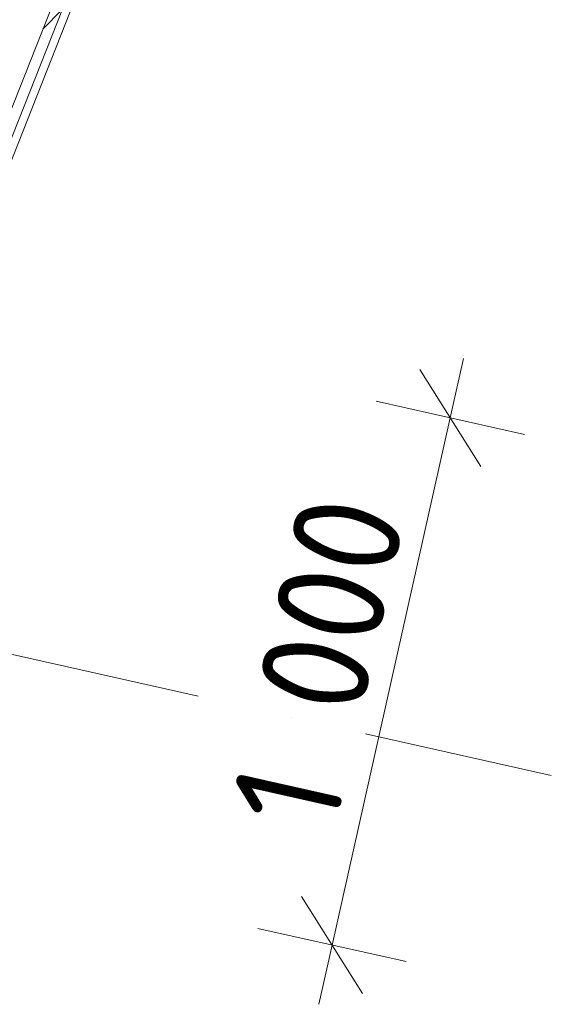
# Model space of a CAD drawing. Header units: millimetres. Extents: x -7213913 to -6935167, y 6129472 to 6353524.
# Tile 182 of 191: x -7186823 to -7185834, y 6166203 to 6168026. Entities that reach past the tile are written whole.
import ezdxf
from ezdxf.enums import TextEntityAlignment as Align

# ---------------------------------------------------------------- set-up
doc = ezdxf.new("R2010")
doc.units = ezdxf.units.MM
doc.header["$MEASUREMENT"] = 0
doc.set_wipeout_variables(frame=1)
doc.linetypes.add('Wipeout_Contour', pattern=[1000, 0, -1000])
doc.linetypes.add('Штрихпунктирная', pattern=[670.277762, 352.777767, -176.388884, 0, -141.111112])
for name, color, linetype in [('АР-Стены_Наружные ВИТРАЖ', 7, 'Continuous'), ('АР-Чертеж-Оси_Осевые размеры.АР', 7, 'Continuous'), ('АР-Чертеж-Размеры.АР', 7, 'Continuous')]:
    doc.layers.add(name, color=color, linetype=linetype)
for name, color, linetype, lineweight in [('АР-Стены_Наружные ВИТРАЖ_Ном._пера__120', 7, 'Continuous', 0), ('АР-Чертеж-Оси_Осевые размеры.АР_Ном._пера__120', 7, 'Continuous', 0), ('АР-Чертеж-Размеры.АР_Ном._пера__1', 7, 'Continuous', 0)]:
    doc.layers.add(name, color=color, linetype=linetype, lineweight=lineweight)
doc.styles.add('РЎР“Р•РќР•Р\xa0Р\x98Р\xa0_РЎРўР\x98Р›Р¬_3', font='GOST_Common.ttf')
doc.styles.add('РЎР“Р•РќР•Р\xa0Р\x98Р\xa0_РЎРўР\x98Р›Р¬_5', font='GOTHIC.TTF')
doc.dimstyles.new('СГЕНЕРИР_СТИЛЬ__3', dxfattribs={"dimtxt": 200, "dimasz": 142.5, "dimexe": 0.18, "dimexo": 0.0625, "dimgap": 0, "dimtad": 1, "dimdec": 0, "dimzin": 0, "dimdsep": 46, "dimtxsty": 'РЎР“Р•РќР•Р\xa0Р\x98Р\xa0_РЎРўР\x98Р›Р¬_3', "dimblk": 'ARROWHEAD_6', "dimblk1": 'ARROWHEAD_6', "dimblk2": 'ARROWHEAD_6', "dimcen": 0.09, "dimse1": 1, "dimse2": 1, "dimclrd": 7, "dimclre": 7, "dimclrt": 7, "dimazin": 0, "dimtfac": 1, "dimtdec": 4, "dimtmove": 2, "dimatfit": 3, "dimfxl": 1, "dimtolj": 1, "dimtzin": 0, "dimarcsym": 0})
doc.dimstyles.new('СГЕНЕРИР_СТИЛЬ__4', dxfattribs={"dimtxt": 200, "dimasz": 142.5, "dimexe": 0.18, "dimexo": 0.0625, "dimgap": 0, "dimtad": 1, "dimdec": 0, "dimzin": 0, "dimdsep": 46, "dimtxsty": 'РЎР“Р•РќР•Р\xa0Р\x98Р\xa0_РЎРўР\x98Р›Р¬_3', "dimblk": 'ARROWHEAD_6', "dimblk1": 'ARROWHEAD_6', "dimblk2": 'ARROWHEAD_6', "dimcen": 0.09, "dimse1": 1, "dimse2": 1, "dimclrd": 7, "dimclre": 7, "dimclrt": 7, "dimazin": 0, "dimtfac": 1, "dimtdec": 4, "dimtmove": 0, "dimatfit": 3, "dimfxl": 1, "dimtolj": 1, "dimtzin": 0, "dimarcsym": 0})

# ---------------------------------------------------------------- blocks, each defined once
blk = doc.blocks.new('Навесная Стена_32_1', base_point=(-6566190.3, 6562677.8))
at = {"layer": 'АР-Стены_Наружные ВИТРАЖ_Ном._пера__120', "color": 7, "linetype": 'Continuous', "lineweight": 0, "flags": 128}
blk.add_lwpolyline([(-7186596.9, 6168376.6), (-7186923.3, 6167551.3)], dxfattribs=at)
at = {"color": 254, "linetype": 'Wipeout_Contour', "lineweight": 0, "ltscale": 37882713.34857146}
blk.add_wipeout([(-7186937.3, 6167556.9), (-7186610.8, 6168382.1), (-7186629.4, 6168389.5), (-7186955.9, 6167564.2)], dxfattribs=at).dxf.layer = 'АР-Стены_Наружные ВИТРАЖ'
at = {"layer": 'АР-Стены_Наружные ВИТРАЖ', "linetype": 'Continuous', "lineweight": 0, "true_color": 0x000000}
h = blk.add_hatch(dxfattribs=at)
h.set_pattern_fill('АЛЮМИНИЙ_0001', color=18, style=0, pattern_type=2)
h.set_pattern_definition([(45, (-6566190.34, 6562677.8), (-176.776695, 176.776695), []), (45, (-6566225.7, 6562713.15), (-176.776695, 176.776695), []), (45, (-6566261.05, 6562748.5), (-176.776695, 176.776695), [])])
h.paths.add_polyline_path([(-7186937.3, 6167556.9), (-7186610.8, 6168382.1), (-7186629.4, 6168389.5), (-7186955.9, 6167564.2)])
at = {"layer": 'АР-Стены_Наружные ВИТРАЖ_Ном._пера__120', "color": 7, "linetype": 'Continuous', "lineweight": 0, "flags": 128}
blk.add_lwpolyline([(-7186937.3, 6167556.9), (-7186955.9, 6167564.2), (-7186629.4, 6168389.5), (-7186610.8, 6168382.1)], close=True, dxfattribs=at)
blk = doc.blocks.new('*D826', base_point=(-6566190.3, 6562677.8))
at = {"layer": 'АР-Чертеж-Размеры.АР_Ном._пера__1', "color": 7, "linetype": 'Continuous', "lineweight": 0, "transparency": 16777216}
for p, q in [((-7186000.4, 6167398.7), (-7186025.1, 6167289)), ((-7185968.4, 6167199.3), (-7186081.8, 6167378.6)), ((-7186162.3, 6167319.8), (-7185887.9, 6167258.1)), ((-7186025.1, 6167289), (-7186244.2, 6166313.2)), ((-7186301, 6166402.8), (-7186187.5, 6166223.6)), ((-7186381.4, 6166344), (-7186107, 6166282.4)), ((-7186244.2, 6166313.2), (-7186268.9, 6166203.5))]:
    blk.add_line(p, q, dxfattribs=at)
at = {"layer": 'АР-Чертеж-Размеры.АР_Ном._пера__1', "color": 7, "lineweight": 0, "transparency": 16777216, "insert": (-7186238.9, 6166519.4), "char_height": 200, "attachment_point": 7, "rotation": 77.3417, "style": 'РЎР“Р•РќР•Р\xa0Р\x98Р\xa0_РЎРўР\x98Р›Р¬_3'}
blk.add_mtext('\\A1;{\\pql;\\fGOST Common|b0|i0|c204|p0;\\W1.000000;1\xa0000}', dxfattribs=at)
blk = doc.blocks.new('ARROWHEAD_6')
at = {"color": 0, "linetype": 'Continuous', "lineweight": 0}
for p, q in [((-0.5, -0.5), (0.5, 0.5)), ((0, 0), (-1, 0))]:
    blk.add_line(p, q, dxfattribs=at)
blk = doc.blocks.new('*D932', base_point=(-6566190.3, 6562677.8))
at = {"layer": 'АР-Чертеж-Размеры.АР_Ном._пера__1', "color": 7, "linetype": 'Continuous', "lineweight": 0, "transparency": 16777216}
for p, q in [((-7187684.1, 6170449.5), (-7187659.4, 6170559.2)), ((-7187627.3, 6170359.8), (-7187740.8, 6170539.1)), ((-7187546.9, 6170418.6), (-7187821.3, 6170480.3)), ((-7188385.4, 6167327), (-7187684.1, 6170449.5)), ((-7188442.1, 6167416.7), (-7188328.6, 6167237.4)), ((-7188248.1, 6167296.2), (-7188522.6, 6167357.9)), ((-7188410, 6167217.3), (-7188385.4, 6167327))]:
    blk.add_line(p, q, dxfattribs=at)
at = {"layer": 'АР-Чертеж-Размеры.АР_Ном._пера__1', "color": 7, "lineweight": 0, "transparency": 16777216, "insert": (-7188050.5, 6169199.4), "char_height": 200, "attachment_point": 7, "rotation": 77.3417, "style": 'РЎР“Р•РќР•Р\xa0Р\x98Р\xa0_РЎРўР\x98Р›Р¬_3'}
blk.add_mtext('\\A1;{\\pql;\\fGOST Common|b0|i0|c204|p0;\\W1.000000;3\xa0200}', dxfattribs=at)
blk = doc.blocks.new('Стандартный Маркер Сетки[123]_1', base_point=(-7210705, 6172211.8))
at = {"layer": 'АР-Чертеж-Оси_Осевые размеры.АР_Ном._пера__120', "color": 7, "linetype": 'Штрихпунктирная', "lineweight": 0}
blk.add_line((-7209729.3, 6171992.7), (-7185628.8, 6166579.8), dxfattribs=at)
at = {"layer": 'АР-Чертеж-Оси_Осевые размеры.АР_Ном._пера__120', "color": 7, "lineweight": 0, "style": 'РЎР“Р•РќР•Р\xa0Р\x98Р\xa0_РЎРўР\x98Р›Р¬_5'}
blk.add_attdef('AC_MarkerText_1', text='', height=350, rotation=347.3417, dxfattribs=at).set_placement((-7211122.9, 6172502.4), align=Align.TOP_CENTER)
blk = doc.blocks.new('Стандартный Маркер Сетки[190]_1', base_point=(-7210705, 6172211.8))
at = {"layer": 'АР-Чертеж-Оси_Осевые размеры.АР_Ном._пера__120', "color": 7, "linetype": 'Штрихпунктирная', "lineweight": 0}
blk.add_line((-7209729.3, 6171992.7), (-7185628.8, 6166579.8), dxfattribs=at)
at = {"layer": 'АР-Чертеж-Оси_Осевые размеры.АР_Ном._пера__120', "color": 7, "lineweight": 0, "style": 'РЎР“Р•РќР•Р\xa0Р\x98Р\xa0_РЎРўР\x98Р›Р¬_5'}
blk.add_attdef('AC_MarkerText_1', text='', height=350, rotation=347.3417, dxfattribs=at).set_placement((-7211122.9, 6172502.4), align=Align.TOP_CENTER)

msp = doc.modelspace()

# ---------------------------------------------------------------- block references
at = {"layer": 'АР-Стены_Наружные ВИТРАЖ', "linetype": 'Continuous', "lineweight": 0}
msp.add_blockref('Навесная Стена_32_1', (-6566190.3, 6562677.8), dxfattribs=at)

# ---------------------------------------------------------------- dimensions: what is measured, and where the dimension line sits
at = {"layer": 'АР-Чертеж-Размеры.АР', "color": 7, "linetype": 'Continuous', "lineweight": 0}
dim = msp.add_linear_dim(base=(-7186244.2, 6166313.2), p1=(-7186512.9, 6167398.5), p2=(-7186732.1, 6166422.8), angle=257.3417, dimstyle='СГЕНЕРИР_СТИЛЬ__4', dxfattribs=at)
dim.commit()
dim.dimension.update_dxf_attribs({"geometry": '*D826', "text_midpoint": (-7186261.3, 6166876), "dimtype": 160, "text_rotation": 77.3417})

# ---------------------------------------------------------------- next in the draw order: block references
at = {"layer": 'АР-Чертеж-Оси_Осевые размеры.АР', "color": 8, "linetype": 'Continuous', "lineweight": 15}
for name in ['Стандартный Маркер Сетки[123]_1', 'Стандартный Маркер Сетки[190]_1']:
    msp.add_blockref(name, (-7210705, 6172211.8), dxfattribs=at)

# ---------------------------------------------------------------- next in the draw order: dimensions: what is measured, and where the dimension line sits
at = {"layer": 'АР-Чертеж-Размеры.АР', "color": 7, "linetype": 'Continuous', "lineweight": 0}
dim = msp.add_linear_dim(base=(-7187684.1, 6170449.5), p1=(-7189906.1, 6167668.6), p2=(-7186372, 6170154.8), angle=77.3417, dimstyle='СГЕНЕРИР_СТИЛЬ__3', dxfattribs=at)
dim.commit()
dim.dimension.update_dxf_attribs({"geometry": '*D932', "text_midpoint": (-7188072.9, 6169556.1), "dimtype": 160, "text_rotation": 77.3417})

doc.saveas('drawing.dxf')
